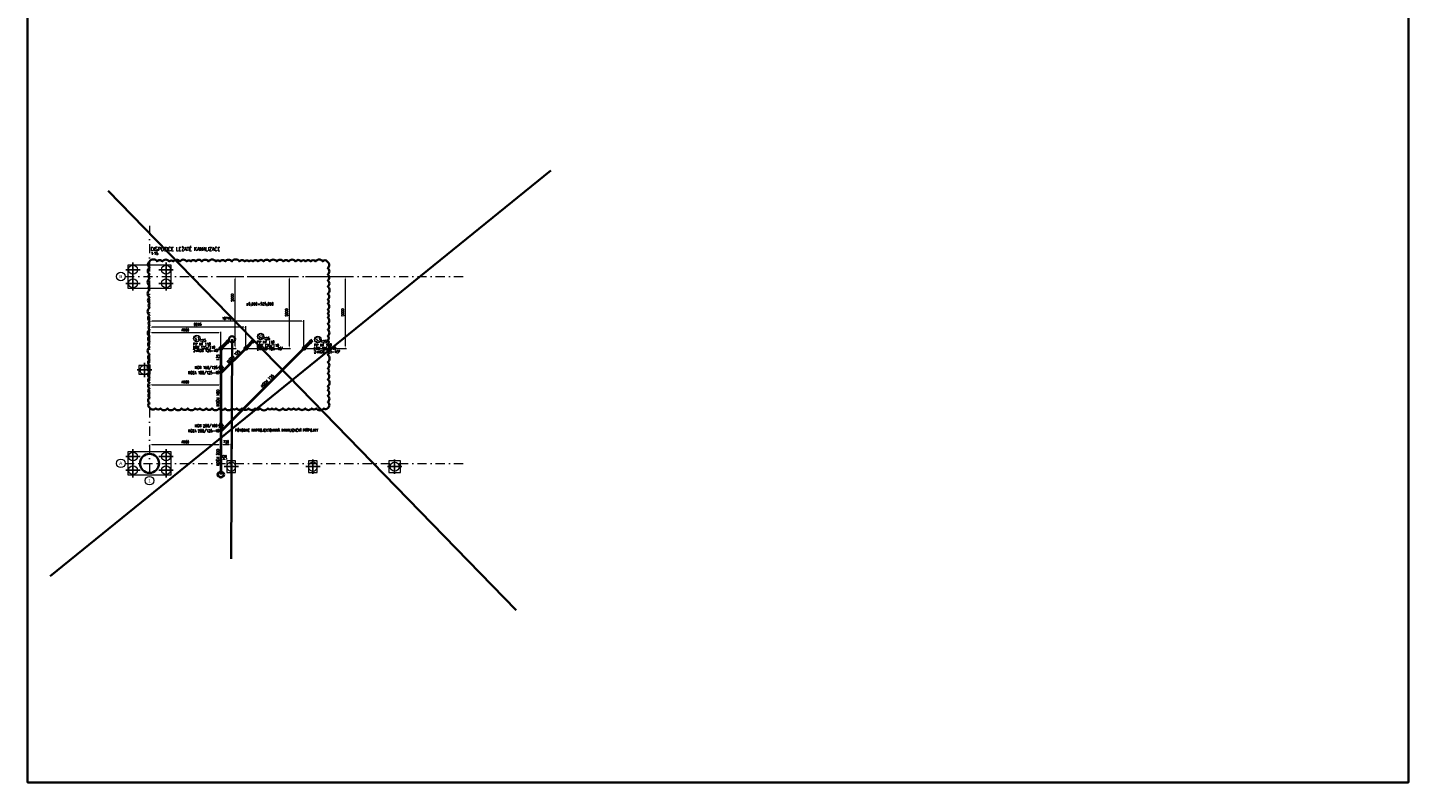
# Model space of a CAD drawing. Header units: millimetres. Extents: x -34728 to 839610, y -480656 to 464976.
# Tile 2 of 69: x -3798 to 92217, y -112340 to -59810. Entities that reach past the tile are written whole.
import ezdxf
from ezdxf.enums import TextEntityAlignment as Align

# ---------------------------------------------------------------- set-up
doc = ezdxf.new("R2010")
doc.units = ezdxf.units.MM
doc.linetypes.add('ČERCHOVANÁ', pattern=[25.4, 12.7, -6.35, 0, -6.35])
doc.layers.get('0').update_dxf_attribs({"color": 9})
doc.layers.get('Defpoints').update_dxf_attribs({"color": 140})
for name, color, linetype, lineweight in [('05_ŠRAFY', 253, 'Continuous', 9), ('06_KÓTY', 9, 'Continuous', 9), ('CA_OSY', 9, 'ČERCHOVANÁ', 9), ('CA_POHHRA25', 9, 'Continuous', 13), ('CA_SRAFY', 9, 'Continuous', 25), ('CA_TEXT35', 9, 'Continuous', 9), ('CKBUBLINY', 6, 'Continuous', 18), ('PL_KANAL', 240, 'Continuous', 40), ('PL_Z-stoupacky2', 2, 'Continuous', 50), ('TEXT25', 3, 'Continuous', 25), ('TEXT35', 1, 'Continuous', 35)]:
    doc.layers.add(name, color=color, linetype=linetype, lineweight=lineweight)
doc.styles.add('Arial_1', font='arial.ttf', dxfattribs={"height": 450})
doc.styles.add('ROMANS', font='romans', dxfattribs={"width": 0.8})
doc.dimstyles.new('T-50_(3.5)', dxfattribs={"dimscale": 50, "dimtxt": 3.5, "dimasz": 3, "dimexe": 1.5, "dimexo": 2, "dimgap": 0, "dimtad": 0, "dimdec": 1, "dimrnd": 1, "dimtxsty": 'ROMANS', "dimcen": 3, "dimclrd": 256, "dimclre": 256, "dimclrt": 256, "dimadec": 1, "dimazin": 2, "dimtfac": 0.714286, "dimtdec": 1, "dimtmove": 0, "dimatfit": 3, "dimldrblk": 'DOTSMALL', "dimfxl": 1, "dimtvp": 1.142857, "dimtolj": 1, "dimlwd": -1, "dimlwe": -1, "dimarcsym": 0})

# ---------------------------------------------------------------- blocks, each defined once
blk = doc.blocks.new('pilota 600 mm - D_620mm-1424623--0_800 _zaklady_')
at = {"layer": 'CA_SRAFY'}
for q in [(-500, 0), (0, 500), (0, -500), (500, 0)]:
    blk.add_line((0, 0), q, dxfattribs=at)
blk = doc.blocks.new('pilota 600 mm - D_620mm-1424624--0_800 _zaklady_')
at = {"layer": 'CA_SRAFY'}
for q in [(-500, 0), (0, 500), (500, 0), (0, -500)]:
    blk.add_line((0, 0), q, dxfattribs=at)
blk = doc.blocks.new('Osnova - Bublina osnovy 12mm-4850-PŮDORYS 1_NP _ vestavek V1')
at = {"layer": 'CA_TEXT35'}
blk.add_circle((0, 0), 6, dxfattribs=at)
blk = doc.blocks.new('A$C380d6f5b')
at = {"layer": 'CA_OSY', "lineweight": 5, "ltscale": 50}
for p, q in [((0, 16527), (0, -906)), ((-1696, 13000), (21849, 13000)), ((-1696, 0), (21849, 0))]:
    blk.add_line(p, q, dxfattribs=at)
at = {"layer": 'CA_POHHRA25', "lineweight": 5}
for p, q in [((-1500, 13800), (-1500, 12200)), ((1500, 13800), (-1500, 13800)), ((1500, 12200), (1500, 13800)), ((-1500, 12200), (1500, 12200)), ((50, 6800), (-750, 6800)), ((-750, 6800), (-750, 6200)), ((50, 6200), (50, 6800)), ((-750, 6200), (50, 6200)), ((-1500, 800), (-1500, -800)), ((1500, 800), (-1500, 800)), ((1500, -800), (1500, 800)), ((5980, 170), (5380, 170)), ((5380, 170), (5380, -630)), ((5980, -630), (5980, 170)), ((11660, 170), (11060, 170)), ((11060, 170), (11060, -630)), ((11660, -630), (11660, 170)), ((17445, 170), (16645, 170)), ((16645, 170), (16645, -630)), ((17445, -630), (17445, 170)), ((-1500, -800), (1500, -800)), ((5380, -630), (5980, -630)), ((11060, -630), (11660, -630)), ((16645, -630), (17445, -630))]:
    blk.add_line(p, q, dxfattribs=at)
for centre in [(-1150, 13475), (1150, 13475), (-1150, 12525), (1150, 12525), (-1150, 475), (1150, 475), (17045, -230), (-1150, -475), (1150, -475)]:
    blk.add_circle(centre, 310, dxfattribs=at)
for centre, start, end in [((-350, 6500), 103.86024, 256.13973), ((-350, 6500), 76.20303, 103.79697), ((-350, 6500), 283.86024, 76.13975), ((-350, 6500), 256.20303, 283.79698), ((5680, -230), 13.86024, 166.13975), ((11360, -230), 13.86024, 166.13975), ((5680, -230), 166.20303, 193.797), ((5680, -230), 193.86024, 346.13972), ((5680, -230), 346.20303, 13.79698), ((11360, -230), 166.20303, 193.797), ((11360, -230), 193.86024, 346.13972), ((11360, -230), 346.20303, 13.79698)]:
    blk.add_arc(centre, 310, start, end, dxfattribs=at)
at = {"layer": 'CA_SRAFY', "lineweight": 5}
for p in [(-1150, 13475), (1150, 12525), (-1150, 475), (1150, -475)]:
    blk.add_blockref('pilota 600 mm - D_620mm-1424624--0_800 _zaklady_', p, dxfattribs=at)
for p, rotation in [((1150, 13475), 180.0000000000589), ((-1150, 12525), 180.0000000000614), ((-350, 6500), 180.0000000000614), ((1150, 475), 180.0000000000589), ((-1150, -475), 180.0000000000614), ((5680, -230), 180.0000000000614), ((11360, -230), 180.0000000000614), ((17045, -230), 180.0000000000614)]:
    blk.add_blockref('pilota 600 mm - D_620mm-1424623--0_800 _zaklady_', p, dxfattribs=dict(at, rotation=rotation))
at = {"layer": 'CA_TEXT35', "color": 9, "xscale": 49.99999999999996, "yscale": 49.99999999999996, "zscale": 49.99999999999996, "rotation": 270}
for p in [(-1996, 13000), (-1996, 13000), (-1996, 0)]:
    blk.add_blockref('Osnova - Bublina osnovy 12mm-4850-PŮDORYS 1_NP _ vestavek V1', p, dxfattribs=at)
at = {"layer": 'CA_TEXT35', "color": 9, "xscale": 49.99999999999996, "yscale": 49.99999999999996, "zscale": 49.99999999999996}
blk.add_blockref('Osnova - Bublina osnovy 12mm-4850-PŮDORYS 1_NP _ vestavek V1', (0, -1206), dxfattribs=at)
at = {"layer": 'CA_TEXT35', "color": 9, "char_height": 225, "attachment_point": 1, "style": 'Arial_1', "bg_fill": 3, "box_fill_scale": 1.25, "bg_fill_color": 256, "bg_fill_true_color": 13158600, "bg_fill_transparency": 0}
for s, insert, width in [('\\fArial|b0|i0|c238|p34|;B', (-2105, 13118), 256.54), ('\\fArial|b0|i0|c238|p34|;A', (-2105, 118), 256.54), ('\\fArial|b0|i0|c238|p34|;1', (-89, -1090), 212.45)]:
    blk.add_mtext(s, dxfattribs=dict(at, insert=insert, width=width))
at = {"layer": 'Defpoints', "lineweight": 35}
blk.add_circle((0, 0), 663, dxfattribs=at)
at = {"layer": 'CA_TEXT35', "color": 9, "xscale": 49.99999999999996, "yscale": 49.99999999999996, "zscale": 49.99999999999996, "rotation": 270}
blk.add_blockref('Osnova - Bublina osnovy 12mm-4850-PŮDORYS 1_NP _ vestavek V1', (-1996, 0), dxfattribs=at)
at = {"layer": 'CA_TEXT35', "color": 9, "xscale": 49.99999999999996, "yscale": 49.99999999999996, "zscale": 49.99999999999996}
blk.add_blockref('Osnova - Bublina osnovy 12mm-4850-PŮDORYS 1_NP _ vestavek V1', (0, -1206), dxfattribs=at)
at = {"layer": 'CA_TEXT35', "color": 9, "char_height": 225, "attachment_point": 1, "style": 'Arial_1', "bg_fill": 3, "box_fill_scale": 1.25, "bg_fill_color": 256, "bg_fill_true_color": 13158600, "bg_fill_transparency": 0}
for s, insert, width in [('\\fArial|b0|i0|c238|p34|;A', (-2105, 118), 256.54), ('\\fArial|b0|i0|c238|p34|;1', (-89, -1090), 212.45)]:
    blk.add_mtext(s, dxfattribs=dict(at, insert=insert, width=width))
blk = doc.blocks.new('A$C1F353BCB')
at = {"layer": 'PL_Z-stoupacky2', "linetype": 'ByBlock', "ltscale": 10}
for p, q in [((-44, -44), (-567, -567)), ((-461, -390), (-567, -567)), ((-567, -567), (-390, -461))]:
    blk.add_line(p, q, dxfattribs=at)
blk.add_circle((0, 0), 62.5, dxfattribs=at)
blk = doc.blocks.new('*D201')
at = {"layer": '06_KÓTY', "transparency": 16777216}
for p, q in [((4680, -82035), (4680, -80975)), ((9490, -81050), (4830, -81050)), ((9640, -82035), (9640, -80975))]:
    blk.add_line(p, q, dxfattribs=at)
at = {"layer": '06_KÓTY', "lineweight": 35, "transparency": 16777216}
for points in [[(4830, -81025), (4830, -81075), (4680, -81050)], [(9490, -81025), (9490, -81075), (9640, -81050)]]:
    blk.add_solid(points, dxfattribs=at)
at = {"layer": 'Defpoints', "color": 0, "lineweight": 35, "transparency": 16777216}
for p in [(4680, -81050), (4680, -82135), (9640, -82135)]:
    blk.add_point(p, dxfattribs=at)
at = {"layer": '06_KÓTY', "transparency": 16777216, "insert": (7160, -80850), "char_height": 175, "attachment_point": 5, "style": 'ROMANS'}
blk.add_mtext('\\A1;4960', dxfattribs=at)
blk = doc.blocks.new('_DotSmall')
at = {"color": 0, "linetype": 'ByBlock', "const_width": 0.5}
blk.add_lwpolyline([(-0.0625, 0, 1), (0.0625, 0, 1)], format="xyb", close=True, dxfattribs=at)
blk = doc.blocks.new('*D202')
at = {"layer": '06_KÓTY', "transparency": 16777216}
for p, q in [((4680, -82035), (4680, -80585)), ((11376, -82035), (11376, -80585)), ((11226, -80660), (4830, -80660))]:
    blk.add_line(p, q, dxfattribs=at)
at = {"layer": '06_KÓTY', "lineweight": 35, "transparency": 16777216}
for points in [[(4830, -80635), (4830, -80685), (4680, -80660)], [(11226, -80635), (11226, -80685), (11376, -80660)]]:
    blk.add_solid(points, dxfattribs=at)
at = {"layer": 'Defpoints', "color": 0, "lineweight": 35, "transparency": 16777216}
for p in [(4680, -80660), (4680, -82135), (11376, -82135)]:
    blk.add_point(p, dxfattribs=at)
at = {"layer": '06_KÓTY', "transparency": 16777216, "insert": (8028, -80460), "char_height": 175, "attachment_point": 5, "style": 'ROMANS'}
blk.add_mtext('\\A1;6695', dxfattribs=at)
blk = doc.blocks.new('*D203')
at = {"layer": '06_KÓTY', "transparency": 16777216}
for p, q in [((4680, -82035), (4680, -80169)), ((15270, -80244), (4830, -80244)), ((15420, -82035), (15420, -80169))]:
    blk.add_line(p, q, dxfattribs=at)
at = {"layer": '06_KÓTY', "lineweight": 35, "transparency": 16777216}
for points in [[(4830, -80219), (4830, -80269), (4680, -80244)], [(15270, -80219), (15270, -80269), (15420, -80244)]]:
    blk.add_solid(points, dxfattribs=at)
at = {"layer": 'Defpoints', "color": 0, "lineweight": 35, "transparency": 16777216}
for p in [(4680, -80244), (4680, -82135), (15420, -82135)]:
    blk.add_point(p, dxfattribs=at)
at = {"layer": '06_KÓTY', "transparency": 16777216, "insert": (10050, -80044), "char_height": 175, "attachment_point": 5, "rotation": 0, "style": 'ROMANS'}
blk.add_mtext('\\A1;10740', dxfattribs=at)
blk = doc.blocks.new('*D206')
at = {"layer": '06_KÓTY', "transparency": 16777216}
for p, q in [((9740, -77135), (10713, -77135)), ((10638, -81985), (10638, -77285)), ((9740, -82135), (10713, -82135))]:
    blk.add_line(p, q, dxfattribs=at)
at = {"layer": '06_KÓTY', "lineweight": 35, "transparency": 16777216}
for points in [[(10613, -77285), (10663, -77285), (10638, -77135)], [(10613, -81985), (10663, -81985), (10638, -82135)]]:
    blk.add_solid(points, dxfattribs=at)
at = {"layer": 'Defpoints', "color": 0, "lineweight": 35, "transparency": 16777216}
for p in [(9640, -77135), (10638, -77135), (9640, -82135)]:
    blk.add_point(p, dxfattribs=at)
at = {"layer": '06_KÓTY', "transparency": 16777216, "insert": (10438, -78608), "char_height": 175, "attachment_point": 5, "rotation": 90, "style": 'ROMANS'}
blk.add_mtext('\\A1;5000', dxfattribs=at)
blk = doc.blocks.new('*D207')
at = {"layer": '06_KÓTY', "transparency": 16777216}
for p, q in [((15520, -77135), (18382, -77135)), ((18307, -81985), (18307, -77285)), ((15520, -82135), (18382, -82135))]:
    blk.add_line(p, q, dxfattribs=at)
at = {"layer": '06_KÓTY', "lineweight": 35, "transparency": 16777216}
for points in [[(18282, -77285), (18332, -77285), (18307, -77135)], [(18282, -81985), (18332, -81985), (18307, -82135)]]:
    blk.add_solid(points, dxfattribs=at)
at = {"layer": 'Defpoints', "color": 0, "lineweight": 35, "transparency": 16777216}
for p in [(15420, -77135), (18307, -77135), (15420, -82135)]:
    blk.add_point(p, dxfattribs=at)
at = {"layer": '06_KÓTY', "transparency": 16777216, "insert": (18107, -79635), "char_height": 175, "attachment_point": 5, "rotation": 90, "style": 'ROMANS'}
blk.add_mtext('\\A1;5000', dxfattribs=at)
blk = doc.blocks.new('*D204')
at = {"layer": '06_KÓTY', "transparency": 16777216}
for p, q in [((11476, -77135), (14483, -77135)), ((14408, -81985), (14408, -77285)), ((11476, -82135), (14483, -82135))]:
    blk.add_line(p, q, dxfattribs=at)
at = {"layer": '06_KÓTY', "lineweight": 35, "transparency": 16777216}
for points in [[(14383, -77285), (14433, -77285), (14408, -77135)], [(14383, -81985), (14433, -81985), (14408, -82135)]]:
    blk.add_solid(points, dxfattribs=at)
at = {"layer": 'Defpoints', "color": 0, "lineweight": 35, "transparency": 16777216}
for p in [(11376, -77135), (14408, -77135), (11376, -82135)]:
    blk.add_point(p, dxfattribs=at)
at = {"layer": '06_KÓTY', "transparency": 16777216, "insert": (14208, -79635), "char_height": 175, "attachment_point": 5, "rotation": 90, "style": 'ROMANS'}
blk.add_mtext('\\A1;5000', dxfattribs=at)
blk = doc.blocks.new('*D205')
at = {"layer": '06_KÓTY', "transparency": 16777216}
for p, q in [((9640, -89765), (9640, -88770)), ((10210, -88845), (9790, -88845)), ((10360, -89765), (10360, -88770))]:
    blk.add_line(p, q, dxfattribs=at)
at = {"layer": '06_KÓTY', "lineweight": 35, "transparency": 16777216}
for points in [[(9790, -88820), (9790, -88870), (9640, -88845)], [(10210, -88820), (10210, -88870), (10360, -88845)]]:
    blk.add_solid(points, dxfattribs=at)
at = {"layer": 'Defpoints', "color": 0, "lineweight": 35, "transparency": 16777216}
for p in [(9640, -88845), (9640, -89865), (10360, -89865)]:
    blk.add_point(p, dxfattribs=at)
at = {"layer": '06_KÓTY', "transparency": 16777216, "insert": (10000, -88645), "char_height": 175, "attachment_point": 5, "style": 'ROMANS'}
blk.add_mtext('\\A1;720', dxfattribs=at)
blk = doc.blocks.new('A$Cda16324c')
at = {"layer": 'PL_KANAL'}
for p, q in [((-150, 0), (0, 180)), ((-150, 0), (150, 0)), ((150, 0), (-150, 0)), ((0, 180), (150, 0))]:
    blk.add_line(p, q, dxfattribs=at)
blk = doc.blocks.new('A$C033a32aa')
at = {"layer": 'PL_KANAL'}
for p, q in [((-150, 0), (0, 213)), ((-150, 0), (150, 0)), ((150, 0), (-150, 0)), ((0, 213), (150, 0))]:
    blk.add_line(p, q, dxfattribs=at)
blk = doc.blocks.new('*D208')
at = {"layer": '06_KÓTY', "transparency": 16777216}
for p, q in [((9640, -89865), (9640, -89783)), ((9910, -89858), (9790, -89858)), ((10060, -89865), (10060, -89783))]:
    blk.add_line(p, q, dxfattribs=at)
at = {"layer": '06_KÓTY', "lineweight": 35, "transparency": 16777216}
for points in [[(9790, -89833), (9790, -89883), (9640, -89858)], [(9910, -89833), (9910, -89883), (10060, -89858)]]:
    blk.add_solid(points, dxfattribs=at)
at = {"layer": 'Defpoints', "color": 0, "lineweight": 35, "transparency": 16777216}
for p in [(9640, -89858), (9640, -89965), (10060, -89965)]:
    blk.add_point(p, dxfattribs=at)
at = {"layer": '06_KÓTY', "transparency": 16777216, "insert": (9850, -89658), "char_height": 175, "attachment_point": 5, "style": 'ROMANS'}
blk.add_mtext('\\A1;420', dxfattribs=at)
blk = doc.blocks.new('*D209')
at = {"layer": '06_KÓTY', "transparency": 16777216}
for p, q in [((4680, -84692), (4680, -84746)), ((4830, -84671), (9490, -84671)), ((9640, -84692), (9640, -84746))]:
    blk.add_line(p, q, dxfattribs=at)
at = {"layer": '06_KÓTY', "lineweight": 35, "transparency": 16777216}
for points in [[(4830, -84646), (4830, -84696), (4680, -84671)], [(9490, -84646), (9490, -84696), (9640, -84671)]]:
    blk.add_solid(points, dxfattribs=at)
at = {"layer": 'Defpoints', "color": 0, "lineweight": 35, "transparency": 16777216}
for p in [(4680, -84592), (9640, -84592), (9640, -84671)]:
    blk.add_point(p, dxfattribs=at)
at = {"layer": '06_KÓTY', "transparency": 16777216, "insert": (7160, -84471), "char_height": 175, "attachment_point": 5, "style": 'ROMANS'}
blk.add_mtext('\\A1;4960', dxfattribs=at)
blk = doc.blocks.new('*D210')
at = {"layer": '06_KÓTY', "transparency": 16777216}
for p, q in [((4680, -88945), (4680, -88920)), ((9490, -88845), (4830, -88845)), ((9640, -88945), (9640, -88920))]:
    blk.add_line(p, q, dxfattribs=at)
at = {"layer": '06_KÓTY', "lineweight": 35, "transparency": 16777216}
for points in [[(4830, -88820), (4830, -88870), (4680, -88845)], [(9490, -88820), (9490, -88870), (9640, -88845)]]:
    blk.add_solid(points, dxfattribs=at)
at = {"layer": 'Defpoints', "color": 0, "lineweight": 35, "transparency": 16777216}
for p in [(4680, -88845), (4680, -88845), (9640, -88845)]:
    blk.add_point(p, dxfattribs=at)
at = {"layer": '06_KÓTY', "transparency": 16777216, "insert": (7160, -88645), "char_height": 175, "attachment_point": 5, "rotation": 0, "style": 'ROMANS'}
blk.add_mtext('\\A1;4960', dxfattribs=at)

msp = doc.modelspace()

# ---------------------------------------------------------------- linework, layer by layer
at = {"color": 220, "lineweight": 35}
msp.add_lwpolyline([(-3797.94, 52868.13), (92217.39, 52868.13), (92217.39, -112340.41), (-3797.94, -112340.41)], close=True, dxfattribs=at)

# ---------------------------------------------------------------- next in the draw order: block references
at = {"color": 200, "lineweight": 35}
msp.add_blockref('A$C380d6f5b', (4680.05, -90135.18), dxfattribs=at)

# ---------------------------------------------------------------- next in the draw order: linework, layer by layer
for p, q in [((32581.14, -69744.38), (-2219.67, -97985.27)), ((1792.45, -71178.42), (30174.44, -100361.5))]:
    msp.add_line(p, q, dxfattribs=at)
at = {"color": 160, "lineweight": 35}
msp.add_line((10368.06, -96790.91), (10420.66, -81498.21), dxfattribs=at)
at = {"color": 200, "lineweight": 35}
msp.add_lwpolyline([(4680.05, -76084.31, 0.52056705), (4680.05, -76513.07, 0.52056705), (4680.05, -76968.94, 0.52056705), (4680.05, -77266.2, 0.52056705), (4680.05, -77791.76, 0.52056705), (4680.05, -78066.3, 0.52056705), (4680.05, -78584.13, 0.52056705), (4680.05, -79003.87, 0.52056705), (4680.05, -79306.09, 0.52056705), (4680.05, -79835.66, 0.52056705), (4680.05, -80244, 0.52056705), (4680.05, -80524.75, 0.52056705), (4680.05, -80835.04, 0.52056705), (4680.05, -81282.82, 0.52056705), (4680.05, -81662.66, 0.52056705), (4680.05, -82040.74, 0.52056705), (4680.05, -82572.05, 0.52056705), (4680.05, -82934.37, 0.52056705), (4680.05, -83280.55, 0.52056705), (4680.05, -83794.67, 0.52056705), (4680.05, -84167.87, 0.52056705), (4680.05, -84532.19, 0.52056705), (4680.05, -84918.98, 0.52056705), (4680.05, -85251.75, 0.52056705), (4680.05, -85569.35, 0.52056705), (4680.05, -85935.03, 0.52056705), (4680.05, -86258.17, 0.52056705), (5118.09, -86308.93, 0.52056705), (5444.49, -86308.93, 0.52056705), (5923.83, -86308.93, 0.52056705), (6416.41, -86308.93, 0.52056705), (6910.98, -86308.93, 0.52056705), (7334.64, -86308.93, 0.52056705), (7850.83, -86308.93, 0.52056705), (8186, -86308.93, 0.52056705), (8626.37, -86308.93, 0.52056705), (9031.11, -86308.93, 0.52056705), (9519.33, -86308.93, 0.52056705), (9930.57, -86308.93, 0.52056705), (10414.39, -86308.93, 0.52056705), (10741.38, -86308.93, 0.52056705), (11120.87, -86308.93, 0.52056705), (11555.9, -86308.93, 0.52056705), (12023.74, -86308.93, 0.52056705), (12369.55, -86308.93, 0.52056705), (12906.4, -86308.93, 0.52056705), (13192.05, -86308.93, 0.52056705), (13472.24, -86308.93, 0.52056705), (13948.07, -86308.93, 0.52056705), (14352.89, -86308.93, 0.52056705), (14695.58, -86308.93, 0.52056705), (15053.95, -86308.93, 0.52056705), (15507.23, -86308.93, 0.52056705), (15957.26, -86308.93, 0.52056705), (16272.13, -86308.93, 0.52056705), (16806.67, -86308.93, 0.52056705), (17071.25, -86294.47, 0.52056705), (17071.25, -85863.39, 0.52056705), (17071.25, -85430.19, 0.52056705), (17071.25, -85044.1, 0.52056705), (17071.25, -84768.77, 0.52056705), (17071.25, -84297.18, 0.52056705), (17071.25, -83882.06, 0.52056705), (17071.25, -83520.6, 0.52056705), (17071.25, -83091.66, 0.52056705), (17071.25, -82580.64, 0.52056705), (17071.25, -82241.12, 0.52056705), (17071.25, -81843.34, 0.52056705), (17071.25, -81570.72, 0.52056705), (17071.25, -81279.45, 0.52056705), (17071.25, -80827.72, 0.52056705), (17071.25, -80422.42, 0.52056705), (17071.25, -80001.35, 0.52056705), (17071.25, -79710.59, 0.52056705), (17071.25, -79434.45, 0.52056705), (17071.25, -79024.26, 0.52056705), (17071.25, -78729.06, 0.52056705), (17071.25, -78339.65, 0.52056705), (17071.25, -77834.93, 0.52056705), (17071.25, -77403.68, 0.52056705), (17071.25, -76996.99, 0.52056705), (17071.25, -76558.52, 0.52056705), (17030.15, -76084.31, 0.52056705), (16729.78, -76084.31, 0.52056705), (16218.31, -76084.31, 0.52056705), (15893.47, -76084.31, 0.52056705), (15531.63, -76084.31, 0.52056705), (15222.84, -76084.31, 0.52056705), (14830.76, -76084.31, 0.52056705), (14351.92, -76084.31, 0.52056705), (13992.47, -76084.31, 0.52056705), (13522.37, -76084.31, 0.52056705), (13032.72, -76084.31, 0.52056705), (12617.19, -76084.31, 0.52056705), (12228.52, -76084.31, 0.52056705), (11871.38, -76084.31, 0.52056705), (11594.18, -76084.31, 0.52056705), (11305.25, -76084.31, 0.52056705), (10933.62, -76084.31, 0.52056705), (10405.08, -76084.31, 0.52056705), (9942.28, -76084.31, 0.52056705), (9579.9, -76084.31, 0.52056705), (9297.17, -76084.31, 0.52056705), (8782.26, -76084.31, 0.52056705), (8316.62, -76084.31, 0.52056705), (7898.39, -76084.31, 0.52056705), (7558.05, -76084.31, 0.52056705), (7265.42, -76084.31, 0.52056705), (6788.06, -76084.31, 0.52056705), (6328.56, -76084.31, 0.52056705), (6049.01, -76084.31, 0.52056705), (5565.14, -76084.31, 0.52056705), (5206.81, -76084.31, 0.52056705)], format="xyb", close=True, dxfattribs=at)
at = {"color": 160, "lineweight": 35}
msp.add_circle((10420.66, -81498.21), 212.5, dxfattribs=at)
at = {"layer": 'CKBUBLINY', "color": 5, "ltscale": 10, "transparency": 33554687}
for centre in [(7972.09, -81440.68), (12408.05, -81302.97), (16383.33, -81516.33)]:
    msp.add_circle(centre, 225, dxfattribs=at)
at = {"layer": 'PL_KANAL'}
for p, q in [((9640.05, -82135.18), (9640.05, -83336.53)), ((11375.55, -82135.18), (9640.05, -83870.68)), ((15420.47, -82135.18), (9640.05, -87915.61)), ((9640.05, -83516.53), (9640.05, -87348.45)), ((9640.05, -87561.45), (9640.05, -90915.61))]:
    msp.add_line(p, q, dxfattribs=at)
msp.add_circle((9640.05, -90915.61), 200, dxfattribs=at)

# ---------------------------------------------------------------- next in the draw order: block references
at = {"color": 200, "lineweight": 35}
for name, p in [('A$Cda16324c', (9640.05, -83516.53)), ('A$C033a32aa', (9640.05, -87561.45))]:
    msp.add_blockref(name, p, dxfattribs=at)
at = {"layer": '05_ŠRAFY', "color": 200, "ltscale": 0.15, "rotation": 180}
for p in [(9640.05, -82135.18), (11375.55, -82135.18), (15420.47, -82135.18)]:
    msp.add_blockref('A$C1F353BCB', p, dxfattribs=at)

# ---------------------------------------------------------------- next in the draw order: texts
at = {"color": 160, "lineweight": 35, "style": 'ROMANS', "width": 0.8}
msp.add_text('PŮVODNĚ NAPROJEKTOVANÁ KANALIZAČNÍ PŘÍPOJKY', height=187.5, dxfattribs=at).set_placement((13505.57, -87930.48), align=Align.CENTER)
at = {"layer": 'Defpoints', "transparency": 33554687, "style": 'ROMANS', "width": 0.8}
msp.add_text('%%P0,000=525,600', height=187.5, dxfattribs=at).set_placement((12351.76, -79138.11), align=Align.CENTER)
at = {"layer": 'TEXT25', "style": 'ROMANS', "width": 0.8}
msp.add_text('1:75', height=187.5, dxfattribs=at).set_placement((4777.7, -75635.26))
at = {"layer": 'TEXT25', "color": 2, "transparency": 33554687, "style": 'ROMANS', "width": 0.8}
for p in [(8178.24, -81676.71), (12614.2, -81538.99), (16589.48, -81752.36)]:
    msp.add_text('125', height=187.5, dxfattribs=at).set_placement(p)
at = {"layer": 'TEXT25', "transparency": 33554687, "style": 'ROMANS', "width": 0.8}
for s, p in [('PP HT 110', (12761.15, -81787.97)), ('PP HT 110', (8325.19, -81925.69)), ('HTR 125/110', (8472.56, -82157.98)), ('2xKGB 125-45%%D ', (8669.41, -82386.5)), ('HTR 125/110', (12908.51, -82020.26)), ('2xKGB 125-45%%D ', (13105.36, -82248.78)), ('PP HT 110', (16736.43, -82001.34)), ('HTR 125/110', (16883.79, -82233.63)), ('2xKGB 125-45%%D ', (17080.64, -82462.15)), ('KGR 160/125', (8619.69, -83565.39)), ('KGEA 160/125-45%%D', (8488.2, -83919.54)), ('KGEA 200/125-45%%D', (8488.2, -87964.46)), ('KGR 200/160', (8619.69, -87610.31))]:
    msp.add_text(s, height=187.5, dxfattribs=at).set_placement(p, align=Align.CENTER)
for s, rotation, p in [('KGEM 125', 45, (10577.51, -82769.21)), ('125', 90, (9524.07, -82767.93)), ('KGEM 125', 45, (12931.62, -84460.02)), ('KGEM 160', 90, (9524.07, -85589.52)), ('KGEM 200', 90, (9524.07, -89719.23))]:
    msp.add_text(s, height=187.5, rotation=rotation, dxfattribs=at).set_placement(p, align=Align.CENTER)
at = {"layer": 'TEXT35', "color": 4, "style": 'ROMANS', "width": 0.8}
msp.add_text('DISPOZICE LEŽATÉ KANALIZACE ', height=262.5, dxfattribs=at).set_placement((4764.87, -75352.02))
at = {"layer": 'TEXT35', "transparency": 33554687, "style": 'ROMANS', "width": 0.8}
for s, p in [('S1', (7972.09, -81440.68)), ('S2', (12408.05, -81302.97)), ('S3', (16383.33, -81516.33))]:
    msp.add_text(s, height=262.5, dxfattribs=at).set_placement(p, align=Align.MIDDLE)

# ---------------------------------------------------------------- next in the draw order: dimensions: what is measured, and where the dimension line sits
at = {"layer": '06_KÓTY'}
dim = msp.add_linear_dim(base=(10638.02, -77135.18), p1=(9640.05, -82135.18), p2=(9640.05, -77135.18), angle=90, dimstyle='T-50_(3.5)', dxfattribs=at)
dim.commit()
dim.dimension.update_dxf_attribs({"geometry": '*D206', "text_midpoint": (10638.02, -78607.98), "dimtype": 161})
for p1, p2, distance, picture, middle in [((11375.55, -82135.18), (11375.55, -77135.18), -3032.3, '*D204', (14207.84, -79635.18)), ((15420.47, -82135.18), (15420.47, -77135.18), -2886.72, '*D207', (18107.19, -79635.18)), ((15420.47, -82135.18), (4680.05, -82135.18), -1890.72, '*D203', (10050.26, -80044.46)), ((11375.55, -82135.18), (4680.05, -82135.18), -1474.99, '*D202', (8027.8, -80460.2)), ((9640.05, -82135.18), (4680.05, -82135.18), -1085.04, '*D201', (7160.05, -80850.14)), ((4680.05, -84591.54), (9640.05, -84591.54), -79.91, '*D209', (7160.05, -84471.45)), ((9640.05, -88844.6), (4680.05, -88844.6), 0, '*D210', (7160.05, -88644.6)), ((10360.05, -89865.18), (9640.05, -89865.18), -1020.59, '*D205', (10000.05, -88644.6)), ((10060.05, -89965.18), (9640.05, -89965.18), -106.93, '*D208', (9850.05, -89658.26))]:
    dim = msp.add_aligned_dim(p1=p1, p2=p2, distance=distance, dimstyle='T-50_(3.5)', dxfattribs=at)
    dim.commit()
    dim.dimension.update_dxf_attribs({"geometry": picture, "text_midpoint": middle})

doc.saveas('drawing.dxf')
